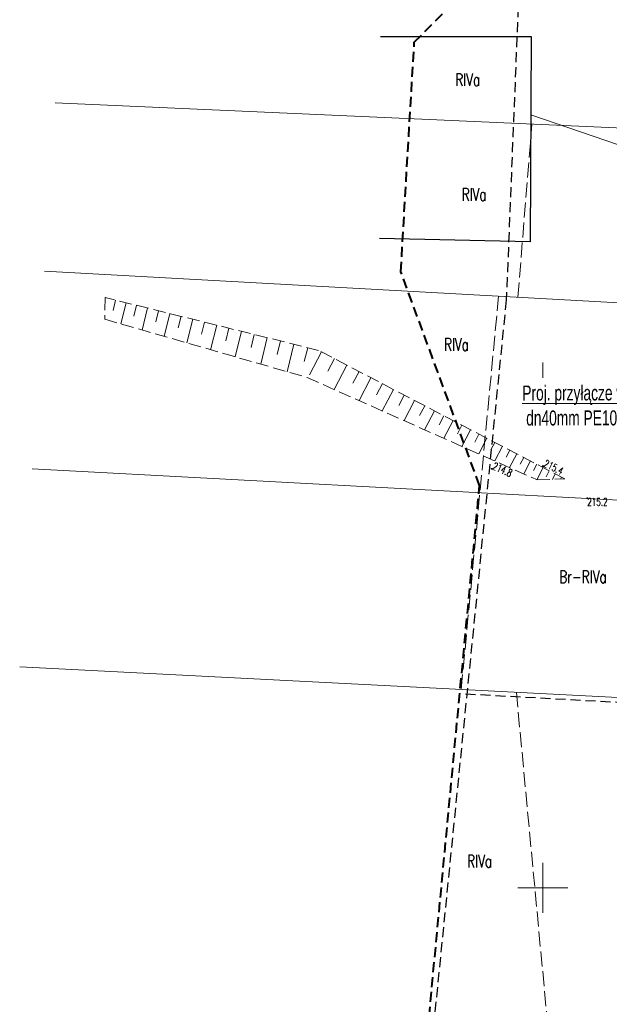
# Model space of a CAD drawing. Header units: metres. Extents: x 7496982 to 7497528, y 5603168 to 5605598.
# Tile 29 of 74: x 7497048 to 7497107, y 5603888 to 5603987. Entities that reach past the tile are written whole.
import ezdxf
from ezdxf.enums import TextEntityAlignment as Align

# ---------------------------------------------------------------- set-up
doc = ezdxf.new("R2010")
doc.units = ezdxf.units.M
doc.header["$MEASUREMENT"] = 0
for name, pattern in [('1', [0]), ('1_SUWP', [0]), ('2', [1.5, 1, -0.5]), ('2_1', [0]), ('2_OTRK', [1.75, 1.25, -0.5]), ('2_OTRKG', [1.75, 1.25, -0.5]), ('BUD', [0]), ('GDE', [0]), ('GUK', [2, 1.5, -0.5])]:
    doc.linetypes.add(name, pattern=pattern)
doc.layers.get('0').update_dxf_attribs({"color": 250, "linetype": 'CONTINUOUS', "lineweight": 100})
for name, color, linetype, lineweight in [('!COPIS', 7, 'CONTINUOUS', 15), ('_MAPA_L_0', 7, '1', 18), ('EBUPP_L_3', 250, 'BUD', 30), ('EDZPD_L_0', 3, 'GDE', 18), ('EKLPK_L_0', 90, 'GUK', 18), ('EKLTK_T_0', 90, 'CONTINUOUS', 25), ('OTR_L_1', 7, '2_OTRK', 18), ('OTR_T_1', 7, 'CONTINUOUS', 18), ('PLAN_L_0', 214, '2', 30), ('SUWP_L_0', 5, '1_SUWP', 18), ('ZAKRES_L_0', 1, '2', 40), ('ZAKRES_L_0_a', 1, '2', 40)]:
    doc.layers.add(name, color=color, linetype=linetype, lineweight=lineweight)
doc.styles.add('ARIAL', font='arial.ttf', dxfattribs={"width": 0.8})
doc.styles.get("Standard").update_dxf_attribs({"font": 'Simplex.SHX', "width": 0.75})

# ---------------------------------------------------------------- blocks, each defined once
blk = doc.blocks.new('2_OTRN')
at = {"linetype": 'Continuous'}
blk.add_circle((0, 0), 0.045, dxfattribs=at)

msp = doc.modelspace()

# ---------------------------------------------------------------- linework, layer by layer
at = {"layer": '_MAPA_L_0', "linetype": '1'}
for p, q in [((7497100, 5603947.5), (7497100, 5603952.5)), ((7497097.5, 5603950), (7497102.5, 5603950)), ((7497100, 5603897.5), (7497100, 5603902.5)), ((7497097.5, 5603900), (7497102.5, 5603900))]:
    msp.add_line(p, q, dxfattribs=at)
at = {"layer": 'EBUPP_L_3', "linetype": '1'}
for p, q in [((7497083.75459, 5603985.06453), (7497098.82144, 5603985.06453)), ((7497098.82144, 5603985.06453), (7497098.73559, 5603964.54615)), ((7497098.73559, 5603964.54615), (7497083.66874, 5603964.88955))]:
    msp.add_line(p, q, dxfattribs=at)
at = {"layer": 'EDZPD_L_0', "linetype": 'GDE'}
for p, q in [((7497051.25763, 5603978.43909), (7497142.86, 5603974.36)), ((7497141.38, 5603956.6), (7497050.202, 5603961.60892)), ((7497048.964, 5603941.87096), (7497140.6, 5603936.97)), ((7497139.83, 5603917.34), (7497047.72411, 5603922.10299))]:
    msp.add_line(p, q, dxfattribs=at)
at = {"layer": 'EKLPK_L_0', "linetype": 'GUK'}
for p, q in [((7497097.49165, 5603959.01103), (7497098.88919, 5603976.31804)), ((7497091.83426, 5603919.82196), (7497095.5618, 5603959.11705)), ((7497097.34337, 5603919.53707), (7497100.52767, 5603885.74813))]:
    msp.add_line(p, q, dxfattribs=at)
at = {"layer": 'OTR_L_1', "linetype": '2_OTRK'}
for p, q in [((7497056.27783, 5603958.98624), (7497056.21952, 5603956.81411)), ((7497056.21952, 5603956.81411), (7497076.4406, 5603951.0013)), ((7497076.4406, 5603951.0013), (7497099.44074, 5603940.75767)), ((7497099.44074, 5603940.75767), (7497102.18194, 5603940.867))]:
    msp.add_line(p, q, dxfattribs=at)
at = {"layer": 'OTR_L_1', "linetype": '2_OTRKG'}
for p, q in [((7497077.59087, 5603953.70762), (7497056.27783, 5603958.98624)), ((7497102.18194, 5603940.867), (7497077.59087, 5603953.70762))]:
    msp.add_line(p, q, dxfattribs=at)
at = {"layer": 'OTR_L_1', "linetype": '2_1'}
for p, q in [((7497057.30794, 5603958.73112), (7497057.05015, 5603957.69028)), ((7497058.34878, 5603958.47333), (7497057.82363, 5603956.35298)), ((7497059.40895, 5603958.21076), (7497059.1415, 5603957.13089)), ((7497060.48882, 5603957.94331), (7497059.94398, 5603955.74346)), ((7497061.58874, 5603957.67089), (7497061.31126, 5603956.55054)), ((7497062.70909, 5603957.39341), (7497062.14382, 5603955.11109)), ((7497063.85025, 5603957.11078), (7497063.56236, 5603955.94842)), ((7497065.0126, 5603956.82289), (7497064.42614, 5603954.45501)), ((7497066.19654, 5603956.52967), (7497065.89787, 5603955.32373)), ((7497067.40248, 5603956.23099), (7497066.79403, 5603953.77433)), ((7497068.63081, 5603955.92677), (7497068.32093, 5603954.67562)), ((7497069.88195, 5603955.6169), (7497069.2507, 5603953.06813)), ((7497071.15633, 5603955.30127), (7497070.83484, 5603954.00322)), ((7497072.45439, 5603954.97978), (7497071.79946, 5603952.33545)), ((7497073.77655, 5603954.65232), (7497073.44301, 5603953.3056)), ((7497075.12327, 5603954.31877), (7497074.44379, 5603951.57531)), ((7497076.495, 5603953.97904), (7497076.14895, 5603952.58183)), ((7497077.86606, 5603953.56393), (7497076.66647, 5603951.26661)), ((7497079.16205, 5603952.8872), (7497078.50583, 5603951.63048)), ((7497080.41877, 5603952.23099), (7497079.14722, 5603949.79585)), ((7497081.63634, 5603951.59521), (7497081.02037, 5603950.41557)), ((7497082.81598, 5603950.97925), (7497081.62242, 5603948.69346)), ((7497083.95887, 5603950.38247), (7497083.38068, 5603949.27518)), ((7497085.06616, 5603949.80428), (7497083.9458, 5603947.65869)), ((7497086.13895, 5603949.2441), (7497085.59622, 5603948.20473)), ((7497087.17832, 5603948.70138), (7497086.12669, 5603946.68739)), ((7497088.18532, 5603948.17556), (7497087.67588, 5603947.19993)), ((7497089.16094, 5603947.66612), (7497088.17381, 5603945.77565)), ((7497090.10618, 5603947.17255), (7497089.62798, 5603946.25677)), ((7497091.02196, 5603946.69436), (7497090.09537, 5603944.91984)), ((7497091.90922, 5603946.23106), (7497091.46036, 5603945.37145)), ((7497092.76884, 5603945.7822), (7497091.89908, 5603944.11652)), ((7497093.60168, 5603945.34732), (7497093.18034, 5603944.54043)), ((7497094.40857, 5603944.92599), (7497093.59216, 5603943.36247)), ((7497095.19033, 5603944.51778), (7497094.79484, 5603943.76038)), ((7497095.94773, 5603944.12229), (7497095.18139, 5603942.65467)), ((7497096.68154, 5603943.73912), (7497096.31031, 5603943.02817)), ((7497097.39249, 5603943.36789), (7497096.67315, 5603941.99028)), ((7497098.08129, 5603943.00822), (7497097.73283, 5603942.34087)), ((7497098.74864, 5603942.65975), (7497098.07342, 5603941.36664)), ((7497099.39519, 5603942.32214), (7497099.0681, 5603941.69573)), ((7497100.02161, 5603941.99505), (7497099.3878, 5603940.78125)), ((7497100.62851, 5603941.67815), (7497100.31244, 5603941.07285)), ((7497101.23381, 5603941.36208), (7497100.94963, 5603940.81785)), ((7497101.83911, 5603941.04601), (7497101.73635, 5603940.84923))]:
    msp.add_line(p, q, dxfattribs=at)
msp.add_point((7497056.27783, 5603958.98624), dxfattribs=at)
at = {"layer": 'PLAN_L_0', "linetype": '2'}
for p, q in [((7497099.39783, 5604034.45604), (7497096.3358, 5603958.74543)), ((7497096.3358, 5603958.74543), (7497088.88802, 5603884.4228)), ((7497092.25239, 5603919.38798), (7497139.57682, 5603916.81811))]:
    msp.add_line(p, q, dxfattribs=at)
at = {"layer": 'SUWP_L_0', "linetype": '1_SUWP'}
msp.add_line((7497098.78872, 5603977.24604), (7497114.88537, 5603971.72142), dxfattribs=at)
at = {"layer": 'ZAKRES_L_0', "linetype": '2'}
for p, q in [((7497087.14543, 5603984.50805), (7497091.19312, 5603988.55574)), ((7497085.7962, 5603961.5711), (7497087.14543, 5603984.50805)), ((7497093.66672, 5603940.20825), (7497085.7962, 5603961.5711)), ((7497084.22209, 5603840.81481), (7497093.66672, 5603940.20825))]:
    msp.add_line(p, q, dxfattribs=at)
at = {"layer": 'ZAKRES_L_0_a', "linetype": '2'}
for p, q in [((7497087.14543, 5603984.50805), (7497091.19312, 5603988.55574)), ((7497085.7962, 5603961.5711), (7497087.14543, 5603984.50805)), ((7497093.66672, 5603940.20825), (7497085.7962, 5603961.5711)), ((7497084.22209, 5603840.81481), (7497093.66672, 5603940.20825))]:
    msp.add_line(p, q, dxfattribs=at)

# ---------------------------------------------------------------- block references
at = {"layer": 'OTR_T_1'}
for p, rotation in [((7497094.87748, 5603941.8734), 335.637546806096), ((7497099.9873, 5603942.14384), 333.5309218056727)]:
    msp.add_blockref('2_OTRN', p, dxfattribs=dict(at, rotation=rotation))
msp.add_blockref('2_OTRN', (7497104.43, 5603938.937), dxfattribs=at)

# ---------------------------------------------------------------- texts
at = {"layer": 'EKLTK_T_0', "width": 0.7}
for s, p in [('RIVa', (7497091.23934, 5603981.37698)), ('RIVa', (7497091.8808, 5603969.91087)), ('RIVa', (7497090.11678, 5603954.91673)), ('Br-RIVa', (7497101.62929, 5603931.71303)), ('RIVa', (7497092.42876, 5603903.29688))]:
    msp.add_text(s, height=1.25001, dxfattribs=at).set_placement(p, align=Align.TOP_LEFT)
at = {"layer": 'OTR_T_1', "lineweight": 9, "width": 0.7}
for s, rotation, p in [('215.4', 333.5309218, (7497099.9873, 5603942.14384)), ('214.8', 335.6375468, (7497094.87748, 5603941.8734))]:
    msp.add_text(s, height=0.75, rotation=rotation, dxfattribs=at).set_placement(p)
msp.add_text('215.2', height=0.75, dxfattribs=at).set_placement((7497104.43, 5603938.937), align=Align.TOP_LEFT)

# ---------------------------------------------------------------- next in the draw order: texts
at = {"layer": '!COPIS', "ltscale": 5, "insert": (7497097.93532, 5603950.1973), "char_height": 1.5, "attachment_point": 1, "rotation": 0.1014038, "style": 'ARIAL', "bg_fill": 3, "box_fill_scale": 1.5, "bg_fill_color": 256, "bg_fill_transparency": 0}
msp.add_mtext_dynamic_manual_height_columns('{\\fArial Narrow|b0|i0|c238|p34;\\LProj. przyłącze wodociągowe\\P\\l dn40mm PE100 SDR 11}', width=19.6611496, gutter_width=12.5, heights=[0], dxfattribs=at)

doc.saveas('drawing.dxf')
